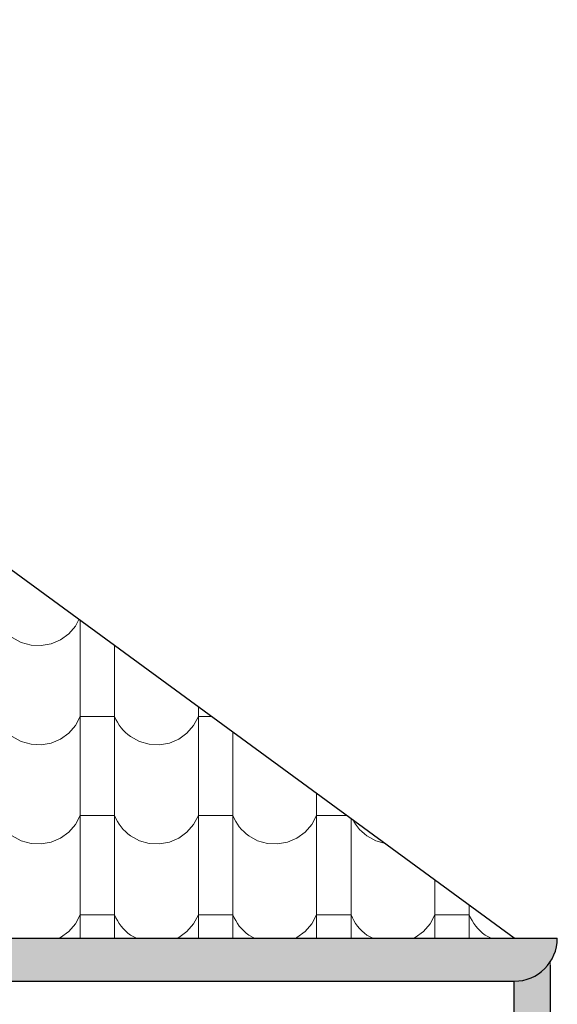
# Model space of a CAD drawing. Header units: millimetres. Extents: x -61343 to 9939, y -6894 to 7453.
# Tile 146 of 255: x -4914 to -4764, y -5498 to -5223. Entities that reach past the tile are written whole.
import ezdxf

# ---------------------------------------------------------------- set-up
doc = ezdxf.new("R2010")
doc.units = ezdxf.units.MM
doc.header["$MEASUREMENT"] = 0
doc.layers.add('810-G Ogólne', color=7, linetype='Continuous')
doc.layers.add('990-D Import IFC', color=7, linetype='Continuous')

# ---------------------------------------------------------------- blocks, each defined once
blk = doc.blocks.new('*X1836', base_point=(515069.4, 47309.9))
at = {"layer": '990-D Import IFC', "color": 251, "linetype": 'Continuous', "lineweight": 13, "true_color": 0x6a6a6a}
for p, q in [((671739.4, -41761.7), (671758.1, -41740.2)), ((671758.1, -41740.2), (671767.8, -41721.8)), ((671771.4, -41724.4), (671771.4, -41884.1)), ((671716.5, -41778.4), (671739.4, -41761.7)), ((671581.9, -41771.7), (671606.7, -41785.4)), ((671606.7, -41785.4), (671634.1, -41793.1)), ((671634.1, -41793.1), (671662.4, -41794.5)), ((671662.4, -41794.5), (671690.4, -41789.5)), ((671690.4, -41789.5), (671716.5, -41778.4)), ((671867.5, -41794.8), (671867.5, -41884.1)), ((671771.4, -41884.1), (671771.4, -42161.1)), ((671867.5, -41884.1), (671867.5, -42161.1)), ((672101.4, -41966.1), (672101.4, -42161.1)), ((671758.1, -42017.2), (671771.4, -41992.2)), ((671819.4, -41992.2), (671771.4, -41992.2)), ((671867.5, -41992.2), (671819.4, -41992.2)), ((671867.5, -41992.2), (671871.1, -42000.5)), ((671871.1, -42000.5), (671875.4, -42008.6)), ((671875.4, -42008.6), (671880.2, -42016.3)), ((672088.1, -42017.2), (672101.4, -41992.2)), ((672137, -41992.2), (672101.4, -41992.2)), ((671716.5, -42055.4), (671739.4, -42038.7)), ((671739.4, -42038.7), (671758.1, -42017.2)), ((671880.2, -42016.3), (671885.5, -42023.7)), ((671885.5, -42023.7), (671891.4, -42030.6)), ((671891.4, -42030.6), (671897.8, -42037.1)), ((671897.8, -42037.1), (671904.6, -42043.2)), ((672046.5, -42055.4), (672069.4, -42038.7)), ((672069.4, -42038.7), (672088.1, -42017.2)), ((672197.5, -42036.4), (672197.5, -42161.1)), ((671581.9, -42048.7), (671606.7, -42062.4)), ((671606.7, -42062.4), (671634.1, -42070.1)), ((671634.1, -42070.1), (671662.4, -42071.5)), ((671662.4, -42071.5), (671690.4, -42066.5)), ((671690.4, -42066.5), (671716.5, -42055.4)), ((671904.6, -42043.2), (671911.9, -42048.7)), ((671911.9, -42048.7), (671936.7, -42062.4)), ((671936.7, -42062.4), (671964.1, -42070.1)), ((671964.1, -42070.1), (671992.4, -42071.5)), ((671992.4, -42071.5), (672020.4, -42066.5)), ((672020.4, -42066.5), (672046.5, -42055.4)), ((671771.4, -42161.1), (671771.4, -42438.1)), ((671867.5, -42161.1), (671867.5, -42438.1)), ((672101.4, -42161.1), (672101.4, -42438.1)), ((672197.5, -42161.1), (672197.5, -42438.1)), ((672431.4, -42207.7), (672431.4, -42438.1)), ((671758.1, -42294.2), (671771.4, -42269.2)), ((671819.4, -42269.2), (671771.4, -42269.2)), ((671867.5, -42269.2), (671819.4, -42269.2)), ((671867.5, -42269.2), (671871.1, -42277.5)), ((671871.1, -42277.5), (671875.4, -42285.6)), ((671875.4, -42285.6), (671880.2, -42293.3)), ((672088.1, -42294.2), (672101.4, -42269.2)), ((672149.4, -42269.2), (672101.4, -42269.2)), ((672197.5, -42269.2), (672149.4, -42269.2)), ((672197.5, -42269.2), (672201.1, -42277.5)), ((672201.1, -42277.5), (672205.4, -42285.6)), ((672205.4, -42285.6), (672210.2, -42293.3)), ((672418.1, -42294.2), (672431.4, -42269.2)), ((672479.4, -42269.2), (672431.4, -42269.2)), ((672515.3, -42269.2), (672479.4, -42269.2)), ((672527.5, -42278), (672527.5, -42438.1)), ((672533.9, -42282.7), (672535.4, -42285.6)), ((672535.4, -42285.6), (672540.2, -42293.3)), ((671716.5, -42332.4), (671739.4, -42315.7)), ((671739.4, -42315.7), (671758.1, -42294.2)), ((671880.2, -42293.3), (671885.5, -42300.7)), ((671885.5, -42300.7), (671891.4, -42307.6)), ((671891.4, -42307.6), (671897.8, -42314.1)), ((671897.8, -42314.1), (671904.6, -42320.2)), ((672046.5, -42332.4), (672069.4, -42315.7)), ((672069.4, -42315.7), (672088.1, -42294.2)), ((672210.2, -42293.3), (672215.5, -42300.7)), ((672215.5, -42300.7), (672221.4, -42307.6)), ((672221.4, -42307.6), (672227.8, -42314.1)), ((672227.8, -42314.1), (672234.6, -42320.2)), ((672376.5, -42332.4), (672399.4, -42315.7)), ((672399.4, -42315.7), (672418.1, -42294.2)), ((672540.2, -42293.3), (672545.5, -42300.7)), ((672545.5, -42300.7), (672551.4, -42307.6)), ((672551.4, -42307.6), (672557.8, -42314.1)), ((672557.8, -42314.1), (672564.6, -42320.2)), ((671581.9, -42325.7), (671606.7, -42339.4)), ((671606.7, -42339.4), (671634.1, -42347.1)), ((671662.4, -42348.5), (671690.4, -42343.5)), ((671690.4, -42343.5), (671716.5, -42332.4)), ((671904.6, -42320.2), (671911.9, -42325.7)), ((671911.9, -42325.7), (671936.7, -42339.4)), ((671936.7, -42339.4), (671964.1, -42347.1)), ((671992.4, -42348.5), (672020.4, -42343.5)), ((672020.4, -42343.5), (672046.5, -42332.4)), ((672234.6, -42320.2), (672241.9, -42325.7)), ((672241.9, -42325.7), (672266.7, -42339.4)), ((672266.7, -42339.4), (672294.1, -42347.1)), ((672322.4, -42348.5), (672350.4, -42343.5)), ((672350.4, -42343.5), (672376.5, -42332.4)), ((672564.6, -42320.2), (672571.9, -42325.7)), ((672571.9, -42325.7), (672596.7, -42339.4)), ((672596.7, -42339.4), (672620.3, -42346)), ((671634.1, -42347.1), (671662.4, -42348.5)), ((671964.1, -42347.1), (671992.4, -42348.5)), ((672294.1, -42347.1), (672322.4, -42348.5)), ((671771.4, -42438.1), (671771.4, -42611.7)), ((671867.5, -42438.1), (671867.5, -42611.7)), ((672101.4, -42438.1), (672101.4, -42611.7)), ((672197.5, -42438.1), (672197.5, -42611.7)), ((672431.4, -42438.1), (672431.4, -42611.7)), ((672527.5, -42438.1), (672527.5, -42611.7)), ((672761.4, -42449.3), (672761.4, -42611.7)), ((672857.5, -42519.7), (672857.5, -42611.7)), ((671758.1, -42571.2), (671771.4, -42546.2)), ((671819.4, -42546.2), (671771.4, -42546.2)), ((671867.5, -42546.2), (671819.4, -42546.2)), ((671867.5, -42546.2), (671871.1, -42554.5)), ((671871.1, -42554.5), (671875.4, -42562.6)), ((671875.4, -42562.6), (671880.2, -42570.3)), ((672088.1, -42571.2), (672101.4, -42546.2)), ((672149.4, -42546.2), (672101.4, -42546.2)), ((672197.5, -42546.2), (672149.4, -42546.2)), ((672197.5, -42546.2), (672201.1, -42554.5)), ((672201.1, -42554.5), (672205.4, -42562.6)), ((672205.4, -42562.6), (672210.2, -42570.3)), ((672418.1, -42571.2), (672431.4, -42546.2)), ((672479.4, -42546.2), (672431.4, -42546.2)), ((672527.5, -42546.2), (672479.4, -42546.2)), ((672527.5, -42546.2), (672531.1, -42554.5)), ((672531.1, -42554.5), (672535.4, -42562.6)), ((672535.4, -42562.6), (672540.2, -42570.3)), ((672748.1, -42571.2), (672761.4, -42546.2)), ((672809.4, -42546.2), (672761.4, -42546.2)), ((672857.5, -42546.2), (672809.4, -42546.2)), ((672857.5, -42546.2), (672861.1, -42554.5)), ((672861.1, -42554.5), (672865.4, -42562.6)), ((672865.4, -42562.6), (672870.2, -42570.3)), ((671716.5, -42609.4), (671739.4, -42592.7)), ((671739.4, -42592.7), (671758.1, -42571.2)), ((671880.2, -42570.3), (671885.5, -42577.7)), ((671885.5, -42577.7), (671891.4, -42584.6)), ((671891.4, -42584.6), (671897.8, -42591.1)), ((671897.8, -42591.1), (671904.6, -42597.2)), ((672046.5, -42609.4), (672069.4, -42592.7)), ((672069.4, -42592.7), (672088.1, -42571.2)), ((672210.2, -42570.3), (672215.5, -42577.7)), ((672215.5, -42577.7), (672221.4, -42584.6)), ((672221.4, -42584.6), (672227.8, -42591.1)), ((672227.8, -42591.1), (672234.6, -42597.2)), ((672376.5, -42609.4), (672399.4, -42592.7)), ((672399.4, -42592.7), (672418.1, -42571.2)), ((672540.2, -42570.3), (672545.5, -42577.7)), ((672545.5, -42577.7), (672551.4, -42584.6)), ((672551.4, -42584.6), (672557.8, -42591.1)), ((672557.8, -42591.1), (672564.6, -42597.2)), ((672706.5, -42609.4), (672729.4, -42592.7)), ((672729.4, -42592.7), (672748.1, -42571.2)), ((672870.2, -42570.3), (672875.5, -42577.7)), ((672875.5, -42577.7), (672881.4, -42584.6)), ((672881.4, -42584.6), (672887.8, -42591.1)), ((672887.8, -42591.1), (672894.6, -42597.2)), ((671711, -42611.7), (671716.5, -42609.4)), ((671904.6, -42597.2), (671911.9, -42602.7)), ((671911.9, -42602.7), (671928.3, -42611.7)), ((672041, -42611.7), (672046.5, -42609.4)), ((672234.6, -42597.2), (672241.9, -42602.7)), ((672241.9, -42602.7), (672258.3, -42611.7)), ((672371, -42611.7), (672376.5, -42609.4)), ((672564.6, -42597.2), (672571.9, -42602.7)), ((672571.9, -42602.7), (672588.3, -42611.7)), ((672701, -42611.7), (672706.5, -42609.4)), ((672894.6, -42597.2), (672901.9, -42602.7)), ((672901.9, -42602.7), (672918.3, -42611.7))]:
    blk.add_line(p, q, dxfattribs=at)
blk = doc.blocks.new('Wypełnienie_28_3', base_point=(515069.4, 47309.9))
at = {"layer": '990-D Import IFC', "color": 251, "linetype": 'Continuous', "lineweight": 13, "true_color": 0x6a6a6a}
blk.add_blockref('*X1836', (515069.4, 47309.9), dxfattribs=at)

msp = doc.modelspace()

# ---------------------------------------------------------------- hatches: boundary and pattern name
at = {"layer": '990-D Import IFC', "linetype": 'Continuous', "lineweight": 5, "true_color": 0x7c7f7e}
msp.add_hatch(color=8, dxfattribs=at).paths.add_polyline_path([(-5166.132, -5491.481), (-4776.132, -5491.481), (-4776.132, -5518.843), (-4816.132, -5544.188), (-4816.132, -6323.783), (-4800.704, -6339.211), (-4792.219, -6330.725), (-4803.85, -6319.094), (-4803.85, -5550.967), (-4766.132, -5527.068), (-4766.132, -5486.114, 0.1474767), (-4764.132, -5479.481), (-4766.132, -5479.481), (-4776.132, -5479.481), (-5166.132, -5479.481)])

# ---------------------------------------------------------------- linework, layer by layer
at = {"layer": '810-G Ogólne', "color": 7, "linetype": 'Continuous', "lineweight": 25}
for p, q in [((-4776.132, -5479.481), (-5315.593, -5084.481)), ((-5166.132, -5479.481), (-4764.132, -5479.481)), ((-4766.132, -5486.982), (-4766.132, -5527.068)), ((-5166.132, -5491.481), (-4776.132, -5491.481)), ((-4776.132, -5501.481), (-4776.132, -5491.481))]:
    msp.add_line(p, q, dxfattribs=at)
msp.add_arc((-4776.132, -5479.481), 12, 270, 0, dxfattribs=at)
at = {"layer": '990-D Import IFC', "color": 7, "linetype": 'Continuous', "lineweight": 13}
msp.add_lwpolyline([(-5166.132, -5491.481), (-4776.132, -5491.481), (-4776.132, -5518.843), (-4816.132, -5544.188), (-4816.132, -6323.783), (-4800.704, -6339.211), (-4792.219, -6330.725), (-4803.85, -6319.094), (-4803.85, -5550.967), (-4766.132, -5527.068), (-4766.132, -5486.114, 0.1474767), (-4764.132, -5479.481), (-4766.132, -5479.481), (-4776.132, -5479.481), (-5166.132, -5479.481)], format="xyb", close=True, dxfattribs=at)

# ---------------------------------------------------------------- block references
at = {"layer": '990-D Import IFC', "color": 251, "linetype": 'Continuous', "lineweight": 13, "true_color": 0x6a6a6a, "xscale": 0.1, "yscale": 0.1, "zscale": 0.1}
msp.add_blockref('Wypełnienie_28_3', (-20567.507, 3512.683), dxfattribs=at)

doc.saveas('drawing.dxf')
